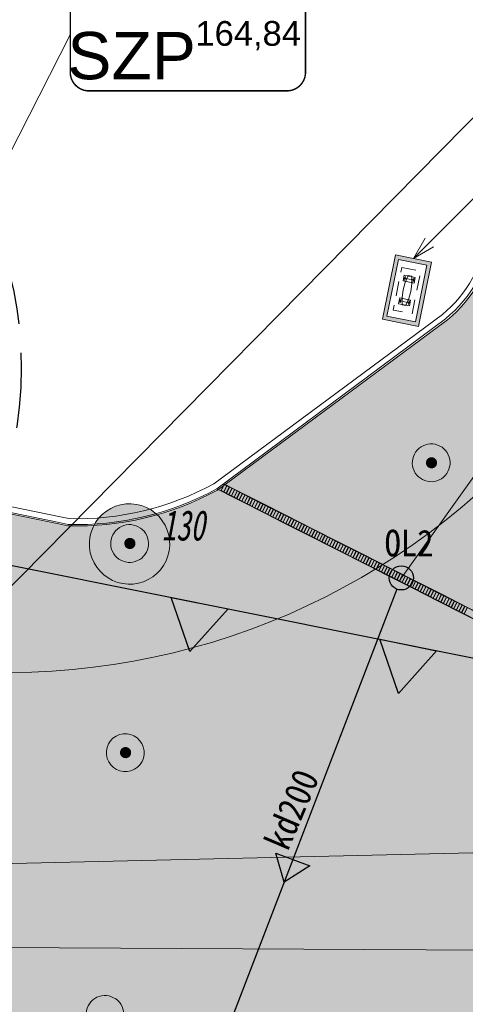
# Model space of a CAD drawing. Header units: metres. Extents: x -94 to 293, y -795 to -637.
# Tile 40 of 48: x 51 to 61, y -700 to -680. Entities that reach past the tile are written whole.
import ezdxf
from ezdxf.lldxf.tags import DXFTag
from ezdxf.xclip import XClip

# ---------------------------------------------------------------- set-up
doc = ezdxf.new("R2010")
doc.units = ezdxf.units.M
doc.header["$MEASUREMENT"] = 0
doc.header["$XCLIPFRAME"] = 0
doc.linetypes.add('Przerywana kopia', pattern=[0.5, 0.3, -0.2])
doc.linetypes.add('Przerywana kopia-001', pattern=[1.85, 1.25, -0.6])
for name, color, linetype, lineweight in [('! Pylony - PZT_Nr_pióra__1', 7, 'Continuous', 13), ('! Pylony - PZT_Nr_pióra__101', 7, 'Continuous', 5), ('! Pylony - PZT_Nr_pióra__19', 255, 'Continuous', 15), ('! Pylony - PZT_Nr_pióra__41', 7, 'Continuous', 15), ('! Pylony - PZT_Nr_pióra__7', 7, 'Continuous', 13), ('0_Nr_pióra__101', 7, 'Continuous', 5), ('0_Nr_pióra__16', 7, 'Continuous', 13), ('Mapa Poniatowa - do zatwierdzenia (3)_39_0_Nr_pióra__1', 7, 'Continuous', 13), ('PZT DRZEWA DO USUNIĘCIA _Nr_pióra__1', 7, 'Continuous', 13), ('PZT DRZEWA DO USUNIĘCIA _Nr_pióra__161', 7, 'Continuous', 5), ('PZT DRZEWA DO USUNIĘCIA _Nr_pióra__20', 1, 'Continuous', 13), ('PZT DRZEWA DO USUNIĘCIA _Nr_pióra__244', 7, 'Continuous', 20), ('PZT_Nr_pióra__1', 7, 'Continuous', 13), ('PZT_Nr_pióra__101', 7, 'Continuous', 5), ('PZT_Nr_pióra__18', 9, 'Continuous', 13), ('PZT_Nr_pióra__21', 7, 'Continuous', 25), ('PZT_Nr_pióra__85', 7, 'Continuous', 13), ('PZT_Nr_pióra__98', 154, 'Continuous', 13)]:
    doc.layers.add(name, color=color, linetype=linetype, lineweight=lineweight)
doc.layers.add('IS_Węzeł_sieci_kanalizacyjnej_-_opisy', color=7, linetype='Continuous')
doc.layers.add('PZT MDCP', color=7, linetype='Continuous')
for name, color, linetype, lineweight, true_color in [('PZT DRZEWA DO USUNIĘCIA _Nr_pióra__220', 7, 'Continuous', 5, 0xd90005), ('PZT_i_KD', 7, 'Continuous', 30, 0x136734), ('PZT_i_KD_Nr_pióra__215', 7, 'Continuous', 30, 0xd90005), ('PZT_Nr_pióra__232', 7, 'Continuous', 13, 0x24a2ff)]:
    doc.layers.add(name, color=color, linetype=linetype, lineweight=lineweight, true_color=true_color)
doc.styles.add('GENERATED_STYLE_10', font='msgothic.ttc')
doc.styles.add('GENERATED_STYLE_5', font='txt')
doc.styles.add('GENERATED_STYLE_9', font='msgothic.ttc')
tags = doc.linetypes.add('SOLID', pattern=[10, 10, 0]).pattern_tags.tags
tags[6:7] = [DXFTag(74, 4), DXFTag(75, 0), DXFTag(340, '0'), DXFTag(46, 0.0), DXFTag(50, 0.0), DXFTag(44, 0.0), DXFTag(45, 0.0)]
tags[4:5] = [DXFTag(74, 4), DXFTag(75, 0), DXFTag(340, '0'), DXFTag(46, 0.0), DXFTag(50, 0.0), DXFTag(44, 0.0), DXFTag(45, 0.0)]
doc.linetypes.add('Strzałki kopia', pattern='A,0,[1,PZT_dwg_01_20261.Shx,S=0.015873,R=0,X=0,Y=0],-2.5,0', length=2.5)
doc.dimstyles.new('GENERATED_STYLE__3', dxfattribs={"dimtxt": 0.18, "dimasz": 0.456, "dimexe": 0.18, "dimexo": 0.0625, "dimgap": 0.09, "dimtad": 0, "dimtih": 1, "dimtoh": 1, "dimdec": 4, "dimzin": 0, "dimdsep": 46, "dimcen": 0.09, "dimadec": 0, "dimazin": 0, "dimtfac": 1, "dimtdec": 4, "dimtmove": 0, "dimatfit": 3, "dimldrblk": 'ARROWHEAD_3', "dimfxl": 1, "dimtolj": 1, "dimtzin": 0, "dimarcsym": 0})
picture_1 = doc.add_image_def('image1.tif', size_in_pixel=(3509, 6496))

# ---------------------------------------------------------------- blocks, each defined once
blk = doc.blocks.new('Rysunek_1_39', base_point=(43.899, -710.766))
at = {"layer": 'Mapa Poniatowa - do zatwierdzenia (3)_39_0_Nr_pióra__1'}
image = blk.add_image(picture_1, insert=(-93.597, -636.506), size_in_units=(148.519, 274.99), rotation=-90, dxfattribs=at)
image.set_boundary_path([(-0.5, -0.5), (3508.5, 6495.5)])
blk = doc.blocks.new('ARROWHEAD_3')
at = {"color": 0, "linetype": 'Continuous', "lineweight": 0}
blk.add_line((0, 0), (-1, 0), dxfattribs=at)
at = {"color": 0, "linetype": 'Continuous', "lineweight": 0, "flags": 128}
blk.add_lwpolyline([(-1, 0.2679), (0, 0), (-1, -0.2679)], dxfattribs=at)
blk = doc.blocks.new('Etykieta_12', base_point=(59.572, -685.003))
at = {"layer": '0_Nr_pióra__101', "linetype": 'Continuous'}
for p, q in [((66.954, -678.576), (65.034, -678.576)), ((65.034, -678.576), (65.034, -679.812)), ((65.034, -678.576), (66.954, -678.576)), ((65.034, -679.812), (65.034, -678.576)), ((66.954, -679.812), (66.954, -678.576)), ((66.954, -678.576), (66.954, -679.812)), ((59.572, -685.003), (64.764, -679.812)), ((64.764, -679.812), (65.034, -679.812)), ((65.034, -679.812), (66.954, -679.812)), ((65.034, -679.812), (66.954, -679.812)), ((66.954, -679.812), (65.034, -679.812)), ((59.572, -685.003), (59.814, -684.585)), ((59.572, -685.003), (59.99, -684.762))]:
    blk.add_line(p, q, dxfattribs=at)
at = {"layer": '0_Nr_pióra__101', "insert": (65.994, -678.808), "char_height": 0.75, "attachment_point": 2, "style": 'GENERATED_STYLE_5'}
blk.add_mtext('\\A1;{\\pt0,101;\\fArial Narrow|b1|i0|c238|p34;i.1.2 \\fArial Narrow|b1|i0|c238|p34;\\A1{\\H.66x;\\S^  ;}\\fArial Narrow|b1|i0|c238|p34;\\fArial Narrow|b1|i0|c238|p34;\\A1{\\H.66x;\\S^  ;}\\fArial Narrow|b1|i0|c238|p34;\\fArial Narrow|b1|i0|c238|p34;\\fArial Narrow|b1|i0|c238|p34;\\fArial Narrow|b1|i0|c238|p34;\\fArial Narrow|b1|i0|c238|p34;\\fArial Narrow|b1|i0|c238|p34;\\fArial Narrow|b1|i0|c238|p34;\\fArial Narrow|b1|i0|c238|p34;\\fArial Narrow|b1|i0|c238|p34;\\fArial Narrow|b1|i0|c238|p34;\\fArial Narrow|b1|i0|c238|p34;\\fArial Narrow|b1|i0|c238|p34;\\fArial Narrow|b1|i0|c238|p34;\\fArial Narrow|b1|i0|c238|p34;\\fArial Narrow|b1|i0|c238|p34;\\fArial Narrow|b1|i0|c238|p34;\\fArial Narrow|b1|i0|c238|p34;\\fArial Narrow|b1|i0|c238|p34;\\fArial Narrow|b1|i0|c238|p34;\\fArial Narrow|b1|i0|c238|p34;\\fArial Narrow|b1|i0|c238|p34;\\fArial Narrow|b1|i0|c238|p34;\\fArial Narrow|b1|i0|c238|p34;\\fArial Narrow|b1|i0|c238|p34;\\fArial Narrow|b1|i0|c238|p34;\\fArial Narrow|b1|i0|c238|p34;}', dxfattribs=at)

msp = doc.modelspace()

# ---------------------------------------------------------------- hatches: boundary and pattern name
at = {"layer": '! Pylony - PZT_Nr_pióra__19', "linetype": 'Continuous'}
h = msp.add_hatch(color=256, dxfattribs=at)
h.paths.add_polyline_path([(59.677, -686.411), (59.945, -685.078), (59.2, -684.928), (58.932, -686.262)])
h.paths.add_polyline_path([(59.615, -686.317), (59.026, -686.199), (59.262, -685.023), (59.85, -685.141)], flags=0)
at = {"layer": 'PZT DRZEWA DO USUNIĘCIA _Nr_pióra__1', "linetype": 'Continuous'}
msp.add_hatch(color=256, dxfattribs=at).paths.add_polyline_path([(53.59, -690.92, 1), (53.82, -690.881, 1)])
at = {"layer": 'PZT DRZEWA DO USUNIĘCIA _Nr_pióra__220', "linetype": 'Continuous', "lineweight": 0, "true_color": 0xa20003}
for points in [[(59.568, -689.35, 1), (60.314, -689.113, 1)], [(53.325, -691.02, 1), (54.071, -690.783, 1)], [(53.235, -695.348, 1), (53.982, -695.111, 1)], [(52.814, -700.765, 1), (53.561, -700.528, 1)]]:
    msp.add_hatch(color=14, dxfattribs=at).paths.add_polyline_path(points)
at = {"layer": 'PZT DRZEWA DO USUNIĘCIA _Nr_pióra__220', "linetype": 'Continuous', "lineweight": 0, "true_color": 0x360001}
msp.add_hatch(color=18, dxfattribs=at).paths.add_polyline_path([(52.917, -691.199, 1), (54.478, -690.623, 1)])
at = {"layer": 'PZT DRZEWA DO USUNIĘCIA _Nr_pióra__244', "linetype": 'Continuous'}
for points in [[(59.833, -689.251, 1), (60.063, -689.211, 1)], [(53.5, -695.248, 1), (53.73, -695.209, 1)]]:
    msp.add_hatch(color=256, dxfattribs=at).paths.add_polyline_path(points)
at = {"layer": 'PZT_i_KD'}
msp.add_hatch(color=256, dxfattribs=at).paths.add_polyline_path([(56.9, -697.908), (57.428, -697.574), (56.727, -697.307)])
at = {"layer": 'PZT_Nr_pióra__18', "linetype": 'Continuous', "lineweight": 0, "true_color": 0x606060, "transparency": 33554508}
h = msp.add_hatch(color=251, dxfattribs=at)
h.paths.add_polyline_path([(18.29, -695.274), (20.231, -685.827, 0.034274), (20.378, -681.83), (19.977, -677.615), (19.791, -676.888), (28.952, -678.724), (28.605, -679.741, 0.232055), (28.926, -682.12), (30.987, -684.805, 0.108584), (33.551, -686.482, 0.02167), (37.226, -687.41), (52.234, -690.497), (52.423, -690.536, 0.133896), (55.516, -689.796), (60.22, -686.318, 0.152322), (61.077, -685.165), (68.207, -686.595), (68.049, -687.367), (67.921, -687.476), (67.628, -687.732, 0.007662), (66.8, -688.48, 0.005567), (66.173, -689.078), (66.005, -689.243, 0.017405), (65.696, -689.561, 0.023469), (65.033, -690.353, 0.005902), (64.878, -690.562, 0.05924), (63.612, -692.835, 0.021782), (63.293, -693.721), (60.877, -705.482), (59.871, -710.38), (56.344, -709.656), (56.996, -706.482, 0.961191), (56.017, -706.281), (55.365, -709.454), (51.838, -708.73), (50.832, -713.628), (47.306, -712.903), (49.157, -703.891, 0.352559), (48.594, -702.966), (32.617, -699.677, 0.414214), (31.615, -700.332), (30.778, -704.404), (17.456, -701.667), (18.462, -696.769)])
h.paths.add_polyline_path([(34.113, -697.511), (35.602, -690.262), (47.063, -692.616), (45.574, -699.865)], flags=0)
h = msp.add_hatch(color=251, dxfattribs=at)
h.paths.add_polyline_path([(18.29, -695.274), (20.231, -685.827, 0.034274), (20.378, -681.83), (19.977, -677.615), (19.791, -676.888), (28.952, -678.724), (28.605, -679.741, 0.232055), (28.926, -682.12), (30.987, -684.805, 0.108584), (33.551, -686.482, 0.02167), (37.226, -687.41), (52.234, -690.497), (52.423, -690.536, 0.133896), (55.516, -689.796), (60.22, -686.318, 0.152322), (61.077, -685.165), (68.207, -686.595), (68.049, -687.367), (67.921, -687.476), (67.628, -687.732, 0.007662), (66.8, -688.48, 0.005567), (66.173, -689.078), (66.005, -689.243, 0.017405), (65.696, -689.561, 0.023469), (65.033, -690.353, 0.005902), (64.878, -690.562, 0.05924), (63.612, -692.835, 0.021782), (63.293, -693.721), (60.877, -705.482), (57.35, -704.758), (56.996, -706.482, 0.961191), (56.017, -706.281), (56.371, -704.557), (49.318, -703.108), (49.157, -703.891, 0.352559), (48.594, -702.966), (32.617, -699.677, 0.414214), (31.615, -700.332), (31.784, -699.506), (18.315, -696.739)])
h.paths.add_polyline_path([(34.113, -697.511), (35.602, -690.262), (47.063, -692.616), (45.574, -699.865)], flags=0)

# ---------------------------------------------------------------- linework, layer by layer
at = {"layer": '! Pylony - PZT_Nr_pióra__1', "linetype": 'Przerywana kopia', "flags": 128}
msp.add_lwpolyline([(59.331, -685.189), (59.723, -685.268), (59.546, -686.15), (59.154, -686.072)], close=True, dxfattribs=at)
at = {"layer": '! Pylony - PZT_Nr_pióra__101', "linetype": 'Continuous', "flags": 128}
for points in [[(59.439, -685.423), (59.442, -685.423)], [(59.457, -685.426), (59.515, -685.438)], [(59.53, -685.441), (59.533, -685.441)], [(59.345, -685.893), (59.348, -685.894)], [(59.362, -685.897), (59.421, -685.908)], [(59.436, -685.911), (59.438, -685.912)]]:
    msp.add_lwpolyline(points, dxfattribs=at)
at = {"layer": '! Pylony - PZT_Nr_pióra__41', "linetype": 'Przerywana kopia'}
for p, q in [((59.362, -685.468), (59.587, -685.513)), ((59.47, -685.368), (59.528, -685.379)), ((59.291, -685.821), (59.516, -685.866)), ((59.352, -685.956), (59.41, -685.967))]:
    msp.add_line(p, q, dxfattribs=at)
at = {"layer": '! Pylony - PZT_Nr_pióra__41', "linetype": 'Continuous', "flags": 128}
for points in [[(59.677, -686.411), (59.945, -685.078), (59.2, -684.928), (58.932, -686.262)], [(59.615, -686.317), (59.026, -686.199), (59.262, -685.023), (59.85, -685.141)], [(59.417, -685.979), (59.476, -685.835), (59.517, -685.685), (59.537, -685.531), (59.538, -685.371), (59.462, -685.356), (59.4, -685.504), (59.36, -685.654), (59.339, -685.808), (59.339, -685.963)]]:
    msp.add_lwpolyline(points, close=True, dxfattribs=at)
for points in [[(59.457, -685.365), (59.385, -685.351), (59.362, -685.468), (59.411, -685.478)], [(59.538, -685.504), (59.587, -685.513), (59.611, -685.396), (59.538, -685.381)], [(59.339, -685.953), (59.267, -685.939), (59.291, -685.821), (59.34, -685.831)], [(59.467, -685.856), (59.516, -685.866), (59.493, -685.984), (59.421, -685.97)]]:
    msp.add_lwpolyline(points, dxfattribs=at)
at = {"layer": '! Pylony - PZT_Nr_pióra__7', "linetype": 'Continuous', "flags": 128}
for points in [[(59.373, -685.409), (59.425, -685.42)], [(59.39, -685.453), (59.406, -685.375)], [(59.547, -685.444), (59.599, -685.455)], [(59.566, -685.489), (59.582, -685.411)], [(59.279, -685.88), (59.33, -685.89)], [(59.311, -685.846), (59.296, -685.924)], [(59.453, -685.915), (59.504, -685.925)], [(59.488, -685.881), (59.472, -685.959)]]:
    msp.add_lwpolyline(points, dxfattribs=at)
for points in [[(59.4, -685.404), (59.392, -685.406), (59.388, -685.412), (59.389, -685.42), (59.396, -685.424), (59.403, -685.423), (59.408, -685.416), (59.406, -685.409)], [(59.576, -685.44), (59.569, -685.441), (59.564, -685.448), (59.566, -685.455), (59.572, -685.459), (59.58, -685.458), (59.584, -685.452), (59.583, -685.444)], [(59.305, -685.875), (59.298, -685.876), (59.294, -685.883), (59.295, -685.89), (59.302, -685.895), (59.309, -685.893), (59.313, -685.887), (59.312, -685.879)], [(59.482, -685.91), (59.474, -685.912), (59.47, -685.918), (59.472, -685.926), (59.478, -685.93), (59.485, -685.928), (59.49, -685.922), (59.488, -685.915)]]:
    msp.add_lwpolyline(points, close=True, dxfattribs=at)
at = {"layer": '0_Nr_pióra__16', "linetype": 'Continuous'}
for p, q in [((55.654, -689.679), (55.586, -689.813)), ((55.664, -689.675), (55.596, -689.808)), ((55.708, -689.706), (55.64, -689.84)), ((55.717, -689.702), (55.649, -689.835)), ((55.761, -689.733), (55.693, -689.867)), ((55.771, -689.729), (55.703, -689.863)), ((55.815, -689.76), (55.747, -689.894)), ((55.824, -689.756), (55.756, -689.89)), ((55.922, -689.814), (55.854, -689.948)), ((55.931, -689.81), (55.864, -689.944)), ((55.975, -689.842), (55.907, -689.975)), ((55.985, -689.837), (55.917, -689.971)), ((56.029, -689.869), (55.961, -690.003)), ((56.038, -689.864), (55.971, -689.998)), ((56.082, -689.896), (56.014, -690.03)), ((56.092, -689.891), (56.024, -690.025)), ((56.136, -689.923), (56.068, -690.057)), ((56.145, -689.919), (56.078, -690.052)), ((56.189, -689.95), (56.122, -690.084)), ((56.199, -689.946), (56.131, -690.08)), ((56.243, -689.977), (56.175, -690.111)), ((56.252, -689.973), (56.185, -690.107)), ((56.296, -690.004), (56.229, -690.138)), ((56.306, -690), (56.238, -690.134)), ((56.359, -690.027), (56.292, -690.161)), ((56.35, -690.031), (56.282, -690.165)), ((56.457, -690.086), (56.389, -690.22)), ((56.467, -690.081), (56.399, -690.215)), ((56.51, -690.113), (56.443, -690.247)), ((56.52, -690.108), (56.452, -690.242)), ((56.564, -690.14), (56.496, -690.274)), ((56.574, -690.136), (56.506, -690.269)), ((56.617, -690.167), (56.55, -690.301)), ((56.627, -690.163), (56.559, -690.297)), ((56.671, -690.194), (56.603, -690.328)), ((56.681, -690.19), (56.613, -690.324)), ((56.725, -690.221), (56.657, -690.355)), ((56.734, -690.217), (56.666, -690.351)), ((56.778, -690.248), (56.71, -690.382)), ((56.788, -690.244), (56.72, -690.378)), ((56.832, -690.276), (56.764, -690.409)), ((56.841, -690.271), (56.773, -690.405)), ((56.885, -690.303), (56.817, -690.436)), ((56.895, -690.298), (56.827, -690.432)), ((56.992, -690.357), (56.924, -690.491)), ((57.002, -690.353), (56.934, -690.486)), ((57.046, -690.384), (56.978, -690.518)), ((57.055, -690.38), (56.987, -690.513)), ((57.099, -690.411), (57.031, -690.545)), ((57.109, -690.407), (57.041, -690.541)), ((57.162, -690.434), (57.094, -690.568)), ((57.153, -690.438), (57.085, -690.572)), ((57.206, -690.465), (57.138, -690.599)), ((57.216, -690.461), (57.148, -690.595)), ((57.26, -690.493), (57.192, -690.626)), ((57.269, -690.488), (57.202, -690.622)), ((57.313, -690.52), (57.245, -690.653)), ((57.323, -690.515), (57.255, -690.649)), ((57.367, -690.547), (57.299, -690.681)), ((57.376, -690.542), (57.309, -690.676)), ((57.42, -690.574), (57.353, -690.708)), ((57.43, -690.57), (57.362, -690.703)), ((57.527, -690.628), (57.46, -690.762)), ((57.537, -690.624), (57.469, -690.758)), ((57.581, -690.655), (57.513, -690.789)), ((57.59, -690.651), (57.523, -690.785)), ((57.634, -690.682), (57.567, -690.816)), ((57.644, -690.678), (57.576, -690.812)), ((57.688, -690.709), (57.62, -690.843)), ((57.697, -690.705), (57.63, -690.839)), ((57.741, -690.737), (57.674, -690.87)), ((57.751, -690.732), (57.683, -690.866)), ((57.795, -690.764), (57.727, -690.898)), ((57.805, -690.759), (57.737, -690.893)), ((57.848, -690.791), (57.781, -690.925)), ((57.858, -690.786), (57.79, -690.92)), ((57.902, -690.818), (57.834, -690.952)), ((57.912, -690.814), (57.844, -690.947)), ((57.965, -690.841), (57.897, -690.975)), ((57.956, -690.845), (57.888, -690.979)), ((58.063, -690.899), (57.995, -691.033)), ((58.072, -690.895), (58.004, -691.029)), ((58.116, -690.926), (58.048, -691.06)), ((58.126, -690.922), (58.058, -691.056)), ((58.17, -690.954), (58.102, -691.087)), ((58.179, -690.949), (58.111, -691.083)), ((58.223, -690.981), (58.155, -691.114)), ((58.233, -690.976), (58.165, -691.11)), ((58.277, -691.008), (58.209, -691.142)), ((58.286, -691.003), (58.218, -691.137)), ((58.33, -691.035), (58.262, -691.169)), ((58.34, -691.031), (58.272, -691.164)), ((58.384, -691.062), (58.316, -691.196)), ((58.393, -691.058), (58.325, -691.191)), ((58.437, -691.089), (58.369, -691.223)), ((58.447, -691.085), (58.379, -691.219)), ((58.491, -691.116), (58.423, -691.25)), ((58.5, -691.112), (58.432, -691.246)), ((58.598, -691.171), (58.53, -691.304)), ((58.607, -691.166), (58.54, -691.3)), ((58.651, -691.198), (58.583, -691.331)), ((58.661, -691.193), (58.593, -691.327)), ((58.705, -691.225), (58.637, -691.359)), ((58.714, -691.22), (58.647, -691.354)), ((58.768, -691.248), (58.7, -691.381)), ((58.758, -691.252), (58.691, -691.386)), ((58.812, -691.279), (58.744, -691.413)), ((58.821, -691.275), (58.754, -691.408)), ((58.865, -691.306), (58.798, -691.44)), ((58.875, -691.302), (58.807, -691.436)), ((58.919, -691.333), (58.851, -691.467)), ((58.928, -691.329), (58.861, -691.463)), ((58.972, -691.36), (58.905, -691.494)), ((58.982, -691.356), (58.914, -691.49)), ((59.026, -691.388), (58.958, -691.521)), ((59.036, -691.383), (58.968, -691.517)), ((59.133, -691.442), (59.065, -691.576)), ((59.143, -691.437), (59.075, -691.571)), ((59.186, -691.469), (59.119, -691.603)), ((59.196, -691.465), (59.128, -691.598)), ((59.24, -691.496), (59.172, -691.63)), ((59.25, -691.492), (59.182, -691.625)), ((59.294, -691.523), (59.226, -691.657)), ((59.303, -691.519), (59.235, -691.653)), ((59.347, -691.55), (59.279, -691.684)), ((59.357, -691.546), (59.289, -691.68)), ((59.401, -691.577), (59.333, -691.711)), ((59.41, -691.573), (59.342, -691.707)), ((59.454, -691.604), (59.386, -691.738)), ((59.464, -691.6), (59.396, -691.734)), ((59.508, -691.632), (59.44, -691.765)), ((59.517, -691.627), (59.449, -691.761)), ((59.571, -691.654), (59.503, -691.788)), ((59.561, -691.659), (59.493, -691.793)), ((59.668, -691.713), (59.6, -691.847)), ((59.678, -691.709), (59.61, -691.842)), ((59.722, -691.74), (59.654, -691.874)), ((59.731, -691.736), (59.663, -691.87)), ((59.775, -691.767), (59.707, -691.901)), ((59.785, -691.763), (59.717, -691.897)), ((59.829, -691.794), (59.761, -691.928)), ((59.838, -691.79), (59.771, -691.924)), ((59.882, -691.821), (59.814, -691.955)), ((59.892, -691.817), (59.824, -691.951)), ((59.936, -691.849), (59.868, -691.982)), ((59.945, -691.844), (59.878, -691.978)), ((59.989, -691.876), (59.921, -692.009)), ((59.999, -691.871), (59.931, -692.005)), ((60.043, -691.903), (59.975, -692.037)), ((60.052, -691.898), (59.985, -692.032)), ((60.096, -691.93), (60.029, -692.064)), ((60.106, -691.926), (60.038, -692.059)), ((60.203, -691.984), (60.136, -692.118)), ((60.213, -691.98), (60.145, -692.114)), ((60.257, -692.011), (60.189, -692.145)), ((60.266, -692.007), (60.199, -692.141)), ((60.31, -692.038), (60.243, -692.172)), ((60.32, -692.034), (60.252, -692.168)), ((60.374, -692.061), (60.306, -692.195)), ((60.364, -692.066), (60.296, -692.199)), ((60.417, -692.093), (60.35, -692.226)), ((60.427, -692.088), (60.359, -692.222)), ((60.471, -692.12), (60.403, -692.254)), ((60.481, -692.115), (60.413, -692.249)), ((60.525, -692.147), (60.457, -692.281)), ((60.534, -692.143), (60.466, -692.276)), ((60.578, -692.174), (60.51, -692.308)), ((60.588, -692.17), (60.52, -692.303)), ((60.632, -692.201), (60.564, -692.335)), ((60.641, -692.197), (60.573, -692.331))]:
    msp.add_line(p, q, dxfattribs=at)
at = {"layer": '0_Nr_pióra__16', "linetype": 'Continuous', "flags": 128}
for points in [[(55.586, -689.812), (55.8, -689.921), (55.868, -689.787), (55.653, -689.679)], [(55.595, -689.808), (55.81, -689.917), (55.878, -689.783), (55.663, -689.674)], [(55.8, -689.921), (56.336, -690.192), (56.403, -690.059), (55.868, -689.787)], [(55.81, -689.917), (56.345, -690.188), (56.413, -690.054), (55.878, -689.783)], [(56.336, -690.192), (56.871, -690.464), (56.939, -690.33), (56.403, -690.059)], [(56.345, -690.188), (56.88, -690.459), (56.948, -690.325), (56.413, -690.054)], [(56.871, -690.464), (57.406, -690.735), (57.474, -690.601), (56.939, -690.33)], [(56.88, -690.459), (57.416, -690.73), (57.483, -690.597), (56.948, -690.325)], [(57.406, -690.735), (57.941, -691.006), (58.009, -690.872), (57.474, -690.601)], [(57.416, -690.73), (57.951, -691.002), (58.019, -690.868), (57.483, -690.597)], [(57.941, -691.006), (58.476, -691.277), (58.544, -691.143), (58.009, -690.872)], [(57.951, -691.002), (58.486, -691.273), (58.554, -691.139), (58.019, -690.868)], [(58.476, -691.277), (59.012, -691.548), (59.079, -691.415), (58.544, -691.143)], [(58.486, -691.273), (59.021, -691.544), (59.089, -691.41), (58.554, -691.139)], [(59.012, -691.548), (59.547, -691.82), (59.615, -691.686), (59.079, -691.415)], [(59.021, -691.544), (59.556, -691.815), (59.624, -691.681), (59.089, -691.41)], [(59.547, -691.82), (60.082, -692.091), (60.15, -691.957), (59.615, -691.686)], [(59.556, -691.815), (60.092, -692.086), (60.159, -691.953), (59.624, -691.681)], [(60.082, -692.091), (60.617, -692.362), (60.685, -692.228), (60.15, -691.957)], [(60.092, -692.086), (60.627, -692.358), (60.695, -692.224), (60.159, -691.953)], [(60.617, -692.362), (61.152, -692.633), (61.22, -692.499), (60.685, -692.228)], [(60.627, -692.358), (61.162, -692.629), (61.23, -692.495), (60.695, -692.224)]]:
    msp.add_lwpolyline(points, close=True, dxfattribs=at)
at = {"layer": 'IS_Węzeł_sieci_kanalizacyjnej_-_opisy', "linetype": 'SOLID', "lineweight": 20, "ltscale": 10}
for p, q in [((69.417, -677.492), (59.324, -691.61)), ((52.47, -680.376), (44.745, -695.523)), ((70.336, -697.074), (36.595, -697.871)), ((69.965, -699.363), (43.176, -699.216))]:
    msp.add_line(p, q, dxfattribs=at)
at = {"layer": 'IS_Węzeł_sieci_kanalizacyjnej_-_opisy', "linetype": 'SOLID', "ltscale": 10}
msp.add_lwpolyline([(52.856, -681.536, 0.03, 0.03, 0), (56.953, -681.536, 0.03, 0.03, 0.414214), (57.34, -681.15, 0.03, 0.03, 0), (57.34, -679.603, 0.03, 0.03, 0.414214), (56.953, -679.216, 0.03, 0.03, 0), (52.856, -679.216, 0.03, 0.03, 0.414214), (52.47, -679.603, 0.03, 0.03, 0), (52.47, -681.15, 0.03, 0.03, 0.414214), (52.856, -681.536, 0.03, 0.03, 0)], format="xyseb", dxfattribs=at)
at = {"layer": 'PZT DRZEWA DO USUNIĘCIA _Nr_pióra__161', "linetype": 'Continuous', "flags": 128}
for points in [[(52.917, -691.199, 1), (54.478, -690.623, 1)], [(53.325, -691.02, 1), (54.071, -690.783, 1)]]:
    msp.add_lwpolyline(points, format="xyb", close=True, dxfattribs=at)
at = {"layer": 'PZT DRZEWA DO USUNIĘCIA _Nr_pióra__244', "linetype": 'Continuous', "flags": 128}
for points in [[(59.568, -689.35, 1), (60.314, -689.113, 1)], [(53.235, -695.348, 1), (53.982, -695.111, 1)], [(52.814, -700.765, 1), (53.561, -700.528, 1)]]:
    msp.add_lwpolyline(points, format="xyb", close=True, dxfattribs=at)
at = {"layer": 'PZT_i_KD'}
msp.add_line((59.233, -691.846), (55.038, -702.739), dxfattribs=at)
msp.add_lwpolyline([(57.428, -697.574), (56.9, -697.908), (56.727, -697.307), (57.428, -697.574)], dxfattribs=at)
msp.add_circle((59.323, -691.613), 0.25, dxfattribs=at)
at = {"layer": 'PZT_i_KD_Nr_pióra__215', "linetype": 'Przerywana kopia-001'}
msp.add_circle((43.457, -687.263), 8, dxfattribs=at)
at = {"layer": 'PZT_Nr_pióra__1', "linetype": 'Continuous', "flags": 128}
for points in [[(61.24, -684.494, -0.194884), (60.279, -686.274), (55.516, -689.796, -0.133896), (52.423, -690.536), (52.235, -690.497)], [(61.21, -684.492, -0.194692), (60.237, -686.25), (55.501, -689.77, -0.133774), (52.426, -690.506), (52.241, -690.468)], [(61.09, -684.488, -0.193904), (60.174, -686.163), (55.443, -689.665, -0.133278), (52.44, -690.386), (52.265, -690.351)]]:
    msp.add_lwpolyline(points, format="xyb", dxfattribs=at)
for points in [[(52.241, -690.468), (47.637, -689.521), (42.075, -688.377)], [(52.265, -690.351), (47.662, -689.403), (42.099, -688.26)], [(52.235, -690.497), (47.631, -689.55), (42.069, -688.407)]]:
    msp.add_lwpolyline(points, dxfattribs=at)
at = {"layer": 'PZT_Nr_pióra__21', "linetype": 'Continuous', "flags": 128}
msp.add_lwpolyline([(10.226, -683.129), (74.585, -696.033)], dxfattribs=at)
for points in [[(55.737, -692.254), (54.948, -693.138), (54.561, -692.018)], [(60.052, -693.119), (59.262, -694.003), (58.875, -692.883)]]:
    msp.add_lwpolyline(points, close=True, dxfattribs=at)
at = {"layer": 'PZT_Nr_pióra__232', "linetype": 'Continuous'}
msp.add_line((63.293, -693.718), (55.501, -689.77), dxfattribs=at)
at = {"layer": 'PZT_Nr_pióra__98', "linetype": 'Strzałki kopia', "flags": 128}
msp.add_lwpolyline([(24.502, -677.832), (24.238, -681.197, 0.30118), (30.707, -689.463), (35.55, -690.532), (47.008, -692.885), (49.957, -693.517, 0.236603), (62.113, -688.651), (64.465, -685.845)], format="xyb", dxfattribs=at)

# ---------------------------------------------------------------- block references
at = {"linetype": 'Continuous'}
msp.add_blockref('Etykieta_12', (59.572, -685.003), dxfattribs=at)
at = {"layer": 'PZT MDCP', "linetype": 'Continuous'}
ref = msp.add_blockref('Rysunek_1_39', (43.899, -710.766), dxfattribs=at)
XClip(ref).set_block_clipping_path([(-93.5966232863, -785.025747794), (181.3936544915, -636.5063033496)])

# ---------------------------------------------------------------- texts
at = {"layer": 'IS_Węzeł_sieci_kanalizacyjnej_-_opisy', "linetype": 'SOLID', "ltscale": 10}
for s, insert, char_height, attachment_point in [('{\\fArial|b0|i0|c0|p0;164,84}', (55.061, -680.091), 0.5112, 1), ('{\\fArial|b0|i0|c0|p0;SZP}', (55.07, -681.31), 0.9792, 9)]:
    msp.add_mtext(s, dxfattribs=dict(at, insert=insert, char_height=char_height, attachment_point=attachment_point))
at = {"layer": 'PZT DRZEWA DO USUNIĘCIA _Nr_pióra__20', "linetype": 'Continuous', "insert": (55.255, -690.849), "char_height": 0.625, "attachment_point": 9, "style": 'GENERATED_STYLE_10'}
msp.add_mtext('\\A1;{\\W0.700000x;\\fMS Gothic|b0|i1|c238|p49;130}', dxfattribs=at)
at = {"layer": 'PZT_i_KD', "color": 7, "linetype": 'Continuous', "insert": (59.482, -691.176), "char_height": 0.55, "attachment_point": 8, "style": 'GENERATED_STYLE_9'}
msp.add_mtext('\\A1;{\\W0.9;OL2}', dxfattribs=at)
at = {"layer": 'PZT_i_KD', "color": 7, "linetype": 'Continuous', "insert": (57.312, -696.516), "char_height": 0.55, "attachment_point": 8, "rotation": 66.8913, "style": 'GENERATED_STYLE_9'}
msp.add_mtext('\\A1;{\\W0.9;kd200}', dxfattribs=at)

# ---------------------------------------------------------------- leaders
at = {"layer": 'PZT_Nr_pióra__101', "linetype": 'Continuous', "annotation_type": 0, "has_hookline": 1, "hookline_direction": 0, "text_width": 6.109}
msp.add_leader([(44.825, -683.287), (66.905, -661.112), (67.072, -661.112)], dimstyle='GENERATED_STYLE__3', dxfattribs=at)
at = {"layer": 'PZT_Nr_pióra__85', "linetype": 'Continuous', "annotation_type": 0, "has_hookline": 1, "hookline_direction": 0, "text_width": 15.228}
msp.add_leader([(46.369, -696.726), (80.094, -662.538), (80.55, -662.538)], dimstyle='GENERATED_STYLE__3', dxfattribs=at)

doc.saveas('drawing.dxf')
